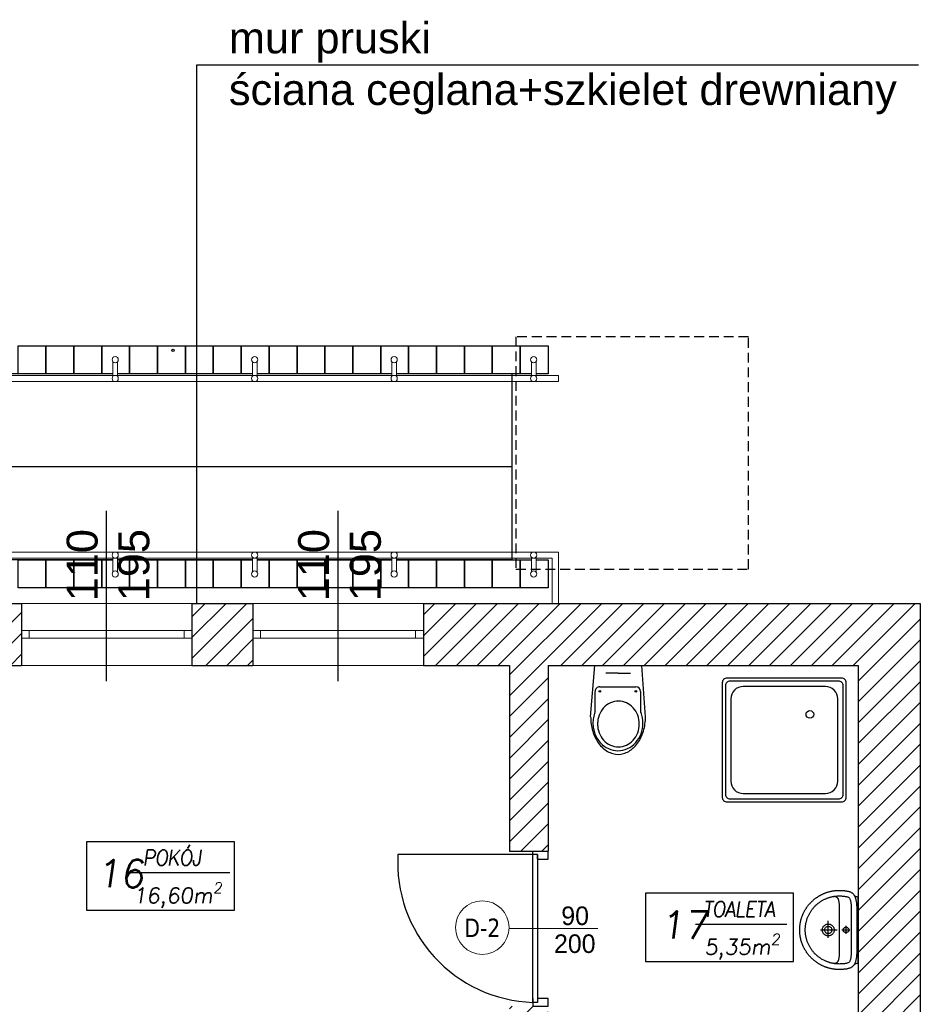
# Model space of a CAD drawing. Header units: millimetres. Extents: x -486876 to 553054, y -140324 to 834178.
# Tile 92 of 155: x -57942 to -52132, y 74524 to 80878. Entities that reach past the tile are written whole.
import ezdxf
from ezdxf.enums import TextEntityAlignment as Align

# ---------------------------------------------------------------- set-up
doc = ezdxf.new("R2010")
doc.units = ezdxf.units.MM
doc.linetypes.add('DASH2', pattern=[0.75, 0.5, -0.25])
doc.linetypes.add('XREF$0$HIDDEN', pattern=[9.525, 6.35, -3.175])
for name, color, linetype, lineweight in [('_XREF', 252, 'DASH2', 13), ('XREF$0$AR-EL-PORĘCZE', 8, 'Continuous', 18), ('XREF$0$okna', 8, 'Continuous', 20), ('XREF$0$ściana nośna', 8, 'Continuous', 30)]:
    doc.layers.add(name, color=color, linetype=linetype, lineweight=lineweight)
for name, color, linetype in [('XREF$0$A-ARM', 8, 'Continuous'), ('XREF$0$ArchiCAD', 8, 'Continuous'), ('XREF$0$DRZWI', 8, 'Continuous'), ('XREF$0$MEBLE', 8, 'Continuous'), ('XREF$0$MEBLE_ŁAZIENKOWE_I_KUCHENNE', 8, 'Continuous'), ('XREF$0$nowe ściany', 8, 'Continuous'), ('XREF$0$OPIS', 8, 'Continuous'), ('XREF$0$OPISY', 8, 'Continuous'), ('XREF$0$WIDOK', 8, 'Continuous'), ('XREF$0$WYMIARY', 9, 'Continuous'), ('XREF$0$WYPEŁNIENIA', 8, 'Continuous')]:
    doc.layers.add(name, color=color, linetype=linetype)
doc.styles.add('XREF$0$APLUS', font='arial.ttf', dxfattribs={"width": 0.6})
doc.styles.add('XREF$0$GENERATED_STYLE_1', font='txt')
doc.styles.add('XREF$0$Standard', font='arial.ttf')
doc.styles.add('XREF$0$Verdana 0.8', font='verdana.ttf', dxfattribs={"width": 0.8})

# ---------------------------------------------------------------- blocks, each defined once
blk = doc.blocks.new('XREF$0$ubi012_r')
for p, q in [((-2.32, 33.16), (0, 0)), ((33.07, 33.16), (30.34, 0)), ((0.86, 16.83), (0.86, 29.35)), ((30.16, 29.17), (30.16, 16.83)), ((27.13, 13.79), (3.9, 13.79)), ((30.34, 0), (0, 0)), ((15.37, 5.06), (7.45, 5.06)), ((15.37, 5.06), (23.29, 5.06))]:
    blk.add_line(p, q)
for centre in [(3.9, 16.83), (27.13, 16.83)]:
    blk.add_circle(centre, 0.506)
for centre, radius, start, end in [((15.37, 44.42), 13.01, 74.61479, 105.38521), ((20.78, 37.1), 22.27, 133.17767, 154.62576), ((16.63, 38.41), 17.03, 126.52593, 148.9267), ((16.19, 42.02), 15.54, 105.94452, 133.25421), ((15.64, 39.74), 15.37, 102.49464, 126.4967), ((15.32, 39.85), 12.81, 102.49464, 126.4967), ((15.46, 40.39), 14.7, 77.63332, 102.36668), ((15.17, 40.39), 12.25, 77.63332, 102.36668), ((15.02, 39.85), 12.81, 53.5033, 77.50536), ((15.28, 39.74), 15.37, 53.5033, 77.50536), ((14.56, 42.02), 15.54, 46.74579, 74.05548), ((14.28, 38.41), 17.03, 31.0733, 53.47407), ((9.97, 37.1), 22.27, 25.37424, 46.82233), ((27.53, 33.76), 29.8, 154.37329, 172.01485), ((18.1, 37.5), 18.76, 148.86698, 169.86451), ((17.37, 37.98), 15.63, 148.86698, 169.86451), ((16.15, 38.74), 14.19, 126.52593, 148.9267), ((14.19, 38.74), 14.19, 31.0733, 53.47407), ((12.97, 37.98), 15.63, 10.13549, 31.13302), ((12.82, 37.5), 18.76, 10.13549, 31.13302), ((3.22, 33.76), 29.8, 7.98515, 25.62671), ((18.81, 37.34), 19.49, 169.76703, 190.23297), ((17.96, 37.85), 16.24, 169.76703, 190.23297), ((12.37, 37.85), 16.24, 0, 10.23297), ((12.1, 37.34), 19.49, 0, 10.23297), ((30.81, 33.16), 33.13, 171.78452, 180.10773), ((15.63, 36.6), 16.22, 189.63639, 202.72046), ((17.37, 37.72), 15.63, 190.13549, 211.13302), ((12.97, 37.72), 15.63, 328.86698, 349.86451), ((12.37, 37.85), 16.24, 349.76703, 0.00002), ((-13.89, 43.27), 46.14, 343.15853, 348.2524), ((12.1, 37.34), 19.49, 349.76703, 0.00002), ((-0.06, 33.16), 33.13, 0, 8.21548), ((-1.67, 29.35), 2.53, 0, 22.72046), ((16.15, 36.96), 14.19, 211.0733, 233.47407), ((15.32, 35.85), 12.81, 233.5033, 257.50536), ((15.02, 35.85), 12.81, 282.49464, 306.4967), ((14.19, 36.96), 14.19, 306.52593, 328.9267), ((32.69, 29.17), 2.53, 163.15853, 180), ((15.17, 35.31), 12.25, 257.63332, 282.36668), ((3.9, 16.83), 3.03, 180, 270), ((27.13, 16.83), 3.03, 270, 0)]:
    blk.add_arc(centre, radius, start, end)
blk = doc.blocks.new('XREF$0$KKP-KOLO2-B02X0201')
at = {"layer": 'XREF$0$A-ARM'}
for points in [[(-21.09, 0), (-21.12, -0.55), (-21.2, -1), (-21.34, -1.39), (-21.54, -1.76), (-21.81, -2.13), (-22.13, -2.54)], [(21.09, 0), (0, 0), (-21.09, 0)], [(22.13, -2.54), (21.81, -2.13), (21.54, -1.76), (21.34, -1.39), (21.2, -1), (21.12, -0.55), (21.09, 0)], [(25.29, -12.17), (25.29, -12.54), (25.28, -12.9), (25.27, -13.27), (25.25, -13.64), (25.22, -14), (25.19, -14.37), (25.16, -14.73), (25.12, -15.09), (25.08, -15.45), (25.03, -15.81), (24.97, -16.16), (24.91, -16.52), (24.85, -16.87), (24.78, -17.22), (24.71, -17.57), (24.63, -17.92), (24.55, -18.26), (24.46, -18.61), (24.37, -18.95), (24.27, -19.29), (24.17, -19.63), (24.06, -19.96), (23.95, -20.3), (23.83, -20.63), (23.71, -20.96), (23.59, -21.29), (23.46, -21.61), (23.33, -21.94), (23.19, -22.26), (23.05, -22.58), (22.9, -22.89), (22.75, -23.21), (22.6, -23.52), (22.44, -23.83), (22.27, -24.14), (22.11, -24.44), (21.94, -24.74), (21.76, -25.04), (21.58, -25.34), (21.4, -25.63), (21.21, -25.92), (21.02, -26.21), (20.83, -26.5), (20.63, -26.78), (20.43, -27.06), (20.22, -27.34), (20.01, -27.62), (19.8, -27.89), (19.58, -28.16), (19.36, -28.42), (19.14, -28.68), (18.91, -28.94), (18.68, -29.2), (18.45, -29.45), (18.21, -29.7), (17.97, -29.95), (17.73, -30.2), (17.48, -30.44), (17.23, -30.67), (16.98, -30.91), (16.72, -31.14), (16.46, -31.36), (16.2, -31.59), (15.93, -31.81), (15.66, -32.02), (15.39, -32.24), (15.12, -32.45), (14.84, -32.65), (14.56, -32.85), (14.28, -33.05), (13.99, -33.25), (13.7, -33.44), (13.41, -33.62), (13.12, -33.81), (12.82, -33.98), (12.52, -34.16), (12.22, -34.33), (11.91, -34.5), (11.61, -34.66), (11.3, -34.82), (10.98, -34.97), (10.67, -35.12), (10.35, -35.27), (10.03, -35.41), (9.71, -35.55), (9.39, -35.68), (9.06, -35.81), (8.74, -35.94), (8.41, -36.06), (8.07, -36.17), (7.74, -36.28), (7.4, -36.39), (7.06, -36.49), (6.72, -36.59), (6.38, -36.68), (6.04, -36.77), (5.69, -36.85), (5.35, -36.93), (5, -37), (4.65, -37.07), (4.29, -37.14), (3.94, -37.2), (3.58, -37.25), (3.23, -37.3), (2.87, -37.34), (2.51, -37.38), (2.14, -37.42), (1.78, -37.45), (1.42, -37.47), (1.05, -37.49), (0.68, -37.5), (0.31, -37.51), (-0.06, -37.51), (-0.06, -37.51), (-0.43, -37.51), (-0.8, -37.5), (-1.16, -37.49), (-1.53, -37.47), (-1.89, -37.45), (-2.26, -37.42), (-2.62, -37.38), (-2.98, -37.34), (-3.34, -37.3), (-3.7, -37.25), (-4.05, -37.2), (-4.41, -37.14), (-4.76, -37.07), (-5.11, -37), (-5.46, -36.93), (-5.81, -36.85), (-6.15, -36.77), (-6.5, -36.68), (-6.84, -36.59), (-7.18, -36.49), (-7.52, -36.39), (-7.85, -36.28), (-8.19, -36.17), (-8.52, -36.06), (-8.85, -35.94), (-9.18, -35.81), (-9.5, -35.68), (-9.83, -35.55), (-10.15, -35.41), (-10.47, -35.27), (-10.78, -35.12), (-11.1, -34.97), (-11.41, -34.82), (-11.72, -34.66), (-12.03, -34.5), (-12.33, -34.33), (-12.63, -34.16), (-12.93, -33.98), (-13.23, -33.81), (-13.52, -33.62), (-13.81, -33.44), (-14.1, -33.25), (-14.39, -33.05), (-14.67, -32.85), (-14.95, -32.65), (-15.23, -32.45), (-15.51, -32.24), (-15.78, -32.02), (-16.05, -31.81), (-16.31, -31.59), (-16.58, -31.36), (-16.84, -31.14), (-17.09, -30.91), (-17.35, -30.67), (-17.6, -30.44), (-17.84, -30.2), (-18.09, -29.95), (-18.33, -29.7), (-18.56, -29.45), (-18.8, -29.2), (-19.03, -28.94), (-19.25, -28.68), (-19.48, -28.42), (-19.7, -28.16), (-19.91, -27.89), (-20.13, -27.62), (-20.34, -27.34), (-20.54, -27.06), (-20.74, -26.78), (-20.94, -26.5), (-21.14, -26.21), (-21.33, -25.92), (-21.51, -25.63), (-21.7, -25.34), (-21.88, -25.04), (-22.05, -24.74), (-22.22, -24.44), (-22.39, -24.14), (-22.55, -23.83), (-22.71, -23.52), (-22.86, -23.21), (-23.01, -22.89), (-23.16, -22.58), (-23.3, -22.26), (-23.44, -21.94), (-23.57, -21.61), (-23.7, -21.29), (-23.83, -20.96), (-23.95, -20.63), (-24.06, -20.3), (-24.17, -19.96), (-24.28, -19.63), (-24.38, -19.29), (-24.48, -18.95), (-24.57, -18.61), (-24.66, -18.26), (-24.74, -17.92), (-24.82, -17.57), (-24.9, -17.22), (-24.96, -16.87), (-25.03, -16.52), (-25.09, -16.16), (-25.14, -15.81), (-25.19, -15.45), (-25.23, -15.09), (-25.27, -14.73), (-25.31, -14.37), (-25.34, -14), (-25.36, -13.64), (-25.38, -13.27), (-25.39, -12.9), (-25.4, -12.54), (-25.4, -12.17), (-25.4, -12.17), (-25.4, -11.8), (-25.38, -11.35), (-25.36, -10.84), (-25.33, -10.31), (-25.3, -9.77), (-25.27, -9.28), (-25.23, -8.85), (-25.19, -8.52), (-25.13, -8.07), (-25.06, -7.64), (-24.99, -7.22), (-24.91, -6.82), (-24.82, -6.44), (-24.73, -6.07), (-24.62, -5.72), (-24.51, -5.38), (-24.38, -5.06), (-24.24, -4.76), (-24.09, -4.47), (-23.93, -4.19), (-23.75, -3.93), (-23.55, -3.68), (-23.34, -3.44), (-23.11, -3.22), (-22.87, -3.01), (-22.6, -2.81), (-22.31, -2.63), (-22, -2.45), (-21.67, -2.29), (-21.32, -2.14), (-20.94, -1.99), (-20.54, -1.86), (-20.11, -1.74), (-19.66, -1.63), (-19.17, -1.53), (-19.17, -1.53), (-18.8, -1.45), (-18.41, -1.38), (-18.01, -1.32), (-17.59, -1.25), (-17.17, -1.2), (-16.73, -1.15), (-16.28, -1.1), (-15.82, -1.06), (-15.35, -1.04), (-14.87, -1.02), (-14.38, -1.01), (-0.06, -1.01), (14.27, -1.01), (14.76, -1.02), (15.23, -1.04), (15.7, -1.06), (16.16, -1.1), (16.61, -1.15), (17.05, -1.2), (17.48, -1.25), (17.9, -1.32), (18.3, -1.38), (18.69, -1.45), (19.06, -1.53), (19.54, -1.63), (20, -1.74), (20.43, -1.86), (20.83, -1.99), (21.21, -2.14), (21.56, -2.29), (21.89, -2.45), (22.2, -2.63), (22.48, -2.81), (22.75, -3.01), (23, -3.22), (23.23, -3.44), (23.44, -3.68), (23.63, -3.93), (23.81, -4.19), (23.98, -4.47), (24.13, -4.76), (24.27, -5.06), (24.39, -5.38), (24.51, -5.72), (24.61, -6.07), (24.71, -6.44), (24.79, -6.82), (24.88, -7.22), (24.95, -7.64), (25.02, -8.07), (25.08, -8.52), (25.12, -8.85), (25.15, -9.28), (25.19, -9.77), (25.22, -10.31), (25.24, -10.84), (25.27, -11.35), (25.28, -11.8), (25.29, -12.17)], [(-0.05, -33.94), (-0.61, -33.93), (-1.16, -33.92), (-1.72, -33.89), (-2.28, -33.85), (-2.7, -33.79), (-3.12, -33.73), (-3.53, -33.66), (-3.94, -33.59), (-4.34, -33.51), (-4.74, -33.42), (-5.14, -33.33), (-5.53, -33.23), (-5.93, -33.13), (-6.33, -33.02), (-6.73, -32.9), (-7.13, -32.77), (-7.53, -32.64), (-7.96, -32.47), (-8.38, -32.29), (-8.79, -32.11), (-9.2, -31.92), (-9.61, -31.73), (-10.02, -31.53), (-10.42, -31.33), (-10.8, -31.11), (-11.16, -30.89), (-11.52, -30.66), (-11.87, -30.43), (-12.22, -30.2), (-12.56, -29.97), (-12.89, -29.72), (-13.22, -29.48), (-13.55, -29.23), (-13.87, -28.97), (-14.19, -28.7), (-14.51, -28.43), (-14.82, -28.15), (-15.14, -27.86), (-15.45, -27.56), (-15.76, -27.24), (-16.06, -26.91), (-16.35, -26.58), (-16.63, -26.25), (-16.91, -25.92), (-17.17, -25.58), (-17.44, -25.24), (-17.7, -24.9), (-17.95, -24.55), (-18.2, -24.19), (-18.45, -23.82), (-18.69, -23.45), (-19.7, -21.59), (-19.87, -21.21), (-20.04, -20.83), (-20.19, -20.44), (-20.34, -20.06), (-20.49, -19.67), (-20.62, -19.28), (-20.75, -18.9), (-20.88, -18.51), (-20.99, -18.12), (-21.1, -17.73), (-21.2, -17.34), (-21.3, -16.94), (-21.38, -16.55), (-21.46, -16.15), (-21.54, -15.75), (-21.6, -15.36), (-21.66, -14.95), (-21.71, -14.55), (-21.75, -14.15), (-21.78, -13.74), (-21.81, -13.33), (-21.83, -12.92), (-21.84, -12.51), (-21.84, -12.09), (-21.84, -11.68), (-21.82, -11.26), (-21.81, -10.84), (-21.78, -10.42), (-21.76, -10), (-21.73, -9.57), (-21.69, -9.16), (-21.64, -8.74), (-21.58, -8.32), (-21.51, -7.91), (-21.43, -7.49), (-21.32, -7.09), (-21.2, -6.68), (-21.06, -6.4), (-20.88, -6.14), (-20.65, -5.9), (-20.38, -5.69), (-20.07, -5.5), (-19.73, -5.34), (-19.37, -5.2), (-18.99, -5.07), (-18.59, -4.96), (-18.17, -4.87), (-17.75, -4.8), (-17.33, -4.73), (-16.9, -4.68), (-16.49, -4.64), (-16.08, -4.61), (-15.69, -4.59), (-15.32, -4.58), (-14.98, -4.57), (-14.66, -4.56), (-14.38, -4.56), (-0.05, -4.56), (14.27, -4.56), (14.55, -4.56), (14.87, -4.57), (15.21, -4.58), (15.58, -4.59), (15.97, -4.61), (16.38, -4.64), (16.8, -4.68), (17.22, -4.73), (17.64, -4.8), (18.07, -4.87), (18.48, -4.96), (18.88, -5.07), (19.26, -5.2), (19.63, -5.34), (19.96, -5.5), (20.27, -5.69), (20.54, -5.9), (20.77, -6.14), (20.96, -6.4), (21.09, -6.68), (21.22, -7.09), (21.32, -7.49), (21.41, -7.91), (21.48, -8.32), (21.54, -8.74), (21.58, -9.16), (21.62, -9.57), (21.65, -10), (21.68, -10.42), (21.7, -10.84), (21.72, -11.26), (21.73, -11.68), (21.74, -12.09), (21.73, -12.51), (21.72, -12.92), (21.7, -13.33), (21.68, -13.74), (21.64, -14.15), (21.6, -14.55), (21.55, -14.95), (21.49, -15.36), (21.43, -15.75), (21.36, -16.15), (21.28, -16.55), (21.19, -16.94), (21.1, -17.34), (20.99, -17.73), (20.89, -18.12), (20.77, -18.51), (20.65, -18.9), (20.52, -19.28), (20.38, -19.67), (20.24, -20.06), (20.09, -20.44), (19.93, -20.83), (19.76, -21.21), (19.59, -21.59), (19.59, -21.59), (18.58, -23.45), (18.34, -23.82), (18.09, -24.19), (17.84, -24.55), (17.59, -24.9), (17.33, -25.24), (17.07, -25.58), (16.8, -25.92), (16.52, -26.25), (16.24, -26.58), (15.95, -26.91), (15.65, -27.24), (15.35, -27.56), (15.03, -27.86), (14.72, -28.15), (14.4, -28.43), (14.08, -28.7), (13.76, -28.97), (13.44, -29.23), (13.11, -29.48), (12.78, -29.72), (12.45, -29.97), (12.11, -30.2), (11.76, -30.43), (11.41, -30.66), (11.06, -30.89), (10.69, -31.11), (10.32, -31.33), (9.91, -31.53), (9.5, -31.73), (9.09, -31.92), (8.68, -32.11), (8.27, -32.29), (7.85, -32.47), (7.43, -32.64), (7.43, -32.64), (7.02, -32.77), (6.62, -32.9), (6.22, -33.02), (5.82, -33.13), (5.43, -33.23), (5.03, -33.33), (4.63, -33.42), (4.23, -33.51), (3.83, -33.59), (3.42, -33.66), (3.01, -33.73), (2.6, -33.79), (2.17, -33.85), (1.61, -33.89), (1.06, -33.92), (0.5, -33.93), (-0.05, -33.94)], [(-0.04, -6.08), (0.43, -6.14), (0.85, -6.32), (1.21, -6.6), (1.49, -6.96), (1.67, -7.38), (1.73, -7.86), (1.67, -8.33), (1.49, -8.75), (1.21, -9.11), (0.85, -9.39), (0.43, -9.57), (-0.04, -9.63), (-0.51, -9.57), (-0.94, -9.39), (-1.3, -9.11), (-1.58, -8.75), (-1.75, -8.33), (-1.82, -7.86), (-1.75, -7.38), (-1.58, -6.96), (-1.3, -6.6), (-0.94, -6.32), (-0.51, -6.14), (-0.04, -6.08)], [(-0.05, -10.45), (-0.05, -5.48)], [(-21.62, -15.21), (-21.58, -14.99), (-21.53, -14.78), (-21.48, -14.58), (-21.41, -14.39), (-21.33, -14.21), (-21.24, -14.04), (-21.14, -13.87), (-21.02, -13.72), (-20.88, -13.57), (-20.72, -13.43), (-20.55, -13.3), (-20.35, -13.18), (-20.14, -13.06), (-19.9, -12.95), (-19.63, -12.85), (-19.34, -12.76), (-19.02, -12.67), (-18.67, -12.6), (-18.29, -12.53), (-17.88, -12.46), (-17.43, -12.4), (-16.96, -12.35), (-16.44, -12.31), (-15.89, -12.27), (-15.3, -12.24), (-14.67, -12.21), (-14, -12.19), (-13.28, -12.18), (-12.52, -12.17), (-11.72, -12.17)], [(-11.72, -12.17), (-0.06, -12.17), (11.6, -12.17)], [(-2.61, -7.95), (2.52, -7.95)], [(11.6, -12.17), (12.41, -12.17), (13.17, -12.18), (13.88, -12.19), (14.55, -12.21), (15.18, -12.24), (15.78, -12.27), (16.33, -12.31), (16.84, -12.35), (17.32, -12.4), (17.77, -12.46), (18.18, -12.53), (18.56, -12.6), (18.9, -12.67), (19.22, -12.76), (19.52, -12.85), (19.78, -12.95), (20.02, -13.06), (20.24, -13.18), (20.44, -13.3), (20.61, -13.43), (20.76, -13.57), (20.9, -13.72), (21.02, -13.87), (21.13, -14.04), (21.22, -14.21), (21.3, -14.39), (21.36, -14.58), (21.42, -14.78), (21.47, -14.99), (21.51, -15.21)], [(-0.06, -15.43), (0.33, -15.45), (0.71, -15.51), (1.07, -15.6), (1.42, -15.73), (1.75, -15.89), (2.06, -16.08), (2.36, -16.3), (2.63, -16.55), (2.87, -16.82), (3.09, -17.11), (3.28, -17.43), (3.44, -17.76), (3.57, -18.11), (3.66, -18.47), (3.72, -18.85), (3.74, -19.24), (3.72, -19.62), (3.66, -20), (3.57, -20.36), (3.44, -20.71), (3.28, -21.05), (3.09, -21.36), (2.87, -21.65), (2.63, -21.92), (2.36, -22.17), (2.06, -22.39), (1.75, -22.58), (1.42, -22.74), (1.07, -22.87), (0.71, -22.96), (0.33, -23.02), (-0.06, -23.04), (-0.45, -23.02), (-0.82, -22.96), (-1.19, -22.87), (-1.54, -22.74), (-1.87, -22.58), (-2.18, -22.39), (-2.48, -22.17), (-2.75, -21.92), (-2.99, -21.65), (-3.21, -21.36), (-3.4, -21.05), (-3.56, -20.71), (-3.69, -20.36), (-3.78, -20), (-3.84, -19.62), (-3.86, -19.24), (-3.84, -18.85), (-3.78, -18.47), (-3.69, -18.11), (-3.56, -17.76), (-3.4, -17.43), (-3.21, -17.11), (-2.99, -16.82), (-2.75, -16.55), (-2.48, -16.3), (-2.18, -16.08), (-1.87, -15.89), (-1.54, -15.73), (-1.19, -15.6), (-0.82, -15.51), (-0.45, -15.45), (-0.06, -15.43)], [(-0.06, -16.9), (0.36, -16.94), (0.75, -17.05), (1.12, -17.22), (1.44, -17.45), (1.72, -17.73), (1.95, -18.06), (2.13, -18.42), (2.23, -18.82), (2.27, -19.24), (2.23, -19.65), (2.13, -20.05), (1.95, -20.41), (1.72, -20.74), (1.44, -21.02), (1.12, -21.25), (0.75, -21.42), (0.36, -21.53), (-0.06, -21.57), (-0.48, -21.53), (-0.87, -21.42), (-1.23, -21.25), (-1.56, -21.02), (-1.84, -20.74), (-2.07, -20.41), (-2.24, -20.05), (-2.35, -19.65), (-2.39, -19.24), (-2.35, -18.82), (-2.24, -18.42), (-2.07, -18.06), (-1.84, -17.73), (-1.56, -17.45), (-1.23, -17.22), (-0.87, -17.05), (-0.48, -16.94), (-0.06, -16.9)], [(-0.06, -24.21), (-0.06, -13.57)], [(4.89, -19.26), (-5.94, -19.26)]]:
    blk.add_lwpolyline(points, dxfattribs=at)
blk = doc.blocks.new('XREF')
at = {"layer": 'XREF$0$WYPEŁNIENIA'}
h = blk.add_hatch(dxfattribs=at)
h.set_pattern_fill('ANSI31', color=256, scale=3)
h.set_pattern_definition([(45, (-52999.899, 13162.694), (-6.7351921, 6.7351921), [])])
h.paths.add_polyline_path([(5376.11, 10651.78), (5336.75, 10651.78), (5336.75, 10611.78), (5376.11, 10611.78)])
h.paths.add_polyline_path([(5806.69, 10651.78), (5486.11, 10651.78), (5486.11, 10611.78), (5541.69, 10611.78), (5541.69, 10491.78), (5566.69, 10491.78), (5566.69, 10611.78), (5766.69, 10611.78), (5766.69, 10481.78), (5766.69, 10471.78), (5766.69, 10346.78), (5739.69, 10346.78), (5739.69, 10336.78), (5766.69, 10336.78), (5766.69, 10322.47), (5806.69, 10322.47)])
h.paths.add_polyline_path([(5566.69, 10391.78), (5556.69, 10391.78), (5541.69, 10391.78), (5541.69, 10295.78), (5566.69, 10295.78), (5566.69, 10336.78), (5739.69, 10336.78), (5739.69, 10346.78), (5566.69, 10346.78)])
h.paths.add_polyline_path([(5566.69, 10295.78), (5541.69, 10295.78), (5541.69, 10195.78), (5566.69, 10195.78)])
h.paths.add_polyline_path([(5558.62, 10157.37), (5572.62, 10157.37), (5572.62, 10143.37), (5558.62, 10143.37)], flags=16)
edge = h.paths.add_edge_path(flags=16)
edge.add_arc((5565.62, 10150.37), 7, 0, 360)
h.paths.add_polyline_path([(5806.69, 10212.47), (5766.69, 10212.47), (5766.69, 10121.78), (5688.72, 10121.78), (5688.72, 10096.78), (5766.69, 10096.78), (5766.69, 10027.67), (5806.69, 10027.67), (5806.69, 10029.35)])
h.paths.add_polyline_path([(5806.69, 9917.67), (5766.69, 9917.67), (5766.69, 9911.78), (5683.24, 9911.78), (5683.24, 9881.78), (5766.69, 9881.78), (5766.69, 9779.12), (5806.69, 9779.12)])
h.paths.add_polyline_path([(5157.25, 9881.78), (5142.25, 9881.78), (5141.56, 9712.78), (5141.56, 9656.78), (5141.56, 9631.78), (5156.56, 9631.78), (5156.56, 9712.78)])
h.paths.add_polyline_path([(5256.56, 9656.78), (5156.56, 9656.78), (5156.56, 9631.78), (5256.56, 9631.78)])
h.paths.add_polyline_path([(5451.56, 9666.86), (5426.56, 9666.86), (5426.56, 9656.78), (5256.56, 9656.78), (5256.56, 9631.78), (5426.56, 9631.78), (5451.56, 9631.78)])
h.paths.add_polyline_path([(5806.69, 9779.12), (5766.69, 9779.12), (5766.69, 9756.28), (5806.69, 9756.28)])
h.paths.add_polyline_path([(5806.69, 9563.42), (5766.69, 9563.42), (5766.69, 9361.43), (5605.18, 9361.43), (5605.18, 9321.43), (5766.69, 9321.43), (5766.69, 9268.64), (5806.69, 9268.64)])
h.paths.add_polyline_path([(5806.69, 9646.28), (5766.69, 9646.28), (5766.69, 9563.42), (5806.69, 9563.42)])
h.paths.add_polyline_path([(5495.18, 9361.43), (5463.86, 9361.43), (5451.56, 9361.43), (5451.56, 9481.78), (5426.56, 9481.78), (5426.56, 9361.43), (5366.74, 9361.43), (5366.74, 9321.43), (5495.18, 9321.43)])
h.paths.add_polyline_path([(5256.74, 9361.43), (4971.58, 9361.43), (4971.58, 9321.43), (5256.74, 9321.43)])
h.paths.add_polyline_path([(4861.58, 9361.43), (4816.56, 9361.43), (4816.56, 9450.58), (4776.56, 9450.58), (4776.56, 9361.43), (4714.92, 9361.43), (4714.92, 9321.43), (4861.58, 9321.43)])
h.paths.add_polyline_path([(4604.92, 9361.43), (4411.55, 9361.43), (4411.55, 9321.43), (4604.92, 9321.43)])
h.paths.add_polyline_path([(4411.55, 9361.43), (4406.56, 9361.43), (4406.56, 9411.43), (4366.56, 9411.43), (4366.56, 9361.43), (4171.56, 9361.43), (4171.56, 9321.43), (4411.55, 9321.43)])
h.paths.add_polyline_path([(4816.56, 9631.78), (5021.56, 9631.78), (5021.56, 9656.78), (4816.56, 9656.78), (4816.56, 9766.19), (4776.56, 9766.19), (4776.56, 9563.42), (4816.56, 9563.42)])
h.paths.add_polyline_path([(4816.56, 9563.42), (4776.56, 9563.42), (4776.56, 9510.58), (4816.56, 9510.58)])
h.paths.add_polyline_path([(5806.69, 9158.64), (5766.69, 9158.64), (5766.69, 9112.7), (5806.69, 9112.7)])
h.paths.add_polyline_path([(4783.69, 9911.78), (4771.69, 9911.78)])
h.paths.add_polyline_path([(4886.69, 10121.78), (4796.69, 10121.78), (4796.69, 10096.78), (4886.69, 10096.78)])
h.paths.add_polyline_path([(5434.52, 10096.78), (5434.52, 10121.78), (5409.69, 10121.78), (5409.81, 10096.78)])
h.paths.add_polyline_path([(5535.02, 10121.78), (5535.02, 10108.85), (5535.02, 10108.85), (5535.02, 10096.78), (5588.72, 10096.78), (5588.72, 10121.78), (5575.42, 10121.78), (5575.42, 10162.36), (5566.69, 10162.36), (5566.69, 10195.78), (5541.69, 10195.78), (5541.69, 10121.78)])
h = blk.add_hatch(dxfattribs=at)
h.set_pattern_fill('ANSI31', color=256, scale=3)
h.set_pattern_definition([(45, (428.967, 8619.944), (-6.735192, 6.735192), [])])
h.paths.add_polyline_path([(5131.69, 10611.78), (5226.75, 10611.78), (5226.75, 10651.78), (5034.68, 10651.78), (5034.68, 10611.78), (5106.69, 10611.78), (5106.69, 10492.03), (5131.69, 10480.17)])
h.paths.add_polyline_path([(5131.69, 10480.17), (5106.69, 10492.03), (5106.69, 10431.78), (4986.69, 10431.78), (4986.69, 10329.91), (4986.69, 10317.78), (4996.69, 10317.78), (4996.69, 10329.91), (4996.69, 10421.78), (5106.69, 10421.78), (5106.69, 10121.78), (4996.69, 10121.78), (4996.69, 10217.78), (4986.69, 10217.78), (4986.69, 10096.78), (5106.69, 10096.78), (5106.69, 10080.78), (5131.69, 10080.78), (5131.69, 10096.78), (5309.81, 10096.78), (5309.81, 10121.78), (5167.64, 10121.78), (5167.64, 10167.09), (5131.69, 10167.09)])
h.paths.add_polyline_path([(5138.63, 10159.36), (5152.63, 10159.36), (5152.63, 10145.36), (5138.63, 10145.36)], flags=16)
h.paths.add_polyline_path([(5138.63, 10138.66), (5152.63, 10138.66), (5152.63, 10124.66), (5138.63, 10124.66)], flags=16)
h.paths.add_polyline_path([(5342.2, 9911.78), (5131.69, 9911.78), (5131.69, 9927.78), (5106.69, 9927.78), (5106.69, 9911.78), (4754.5, 9911.78), (4743.77, 9881.78), (4776.56, 9881.78), (4776.56, 9866.19), (4786.56, 9866.19), (4816.56, 9866.19), (4816.56, 9881.78), (5141.56, 9881.78), (5156.56, 9881.78), (5336.01, 9881.78)])
h.paths.add_polyline_path([(5139.23, 9902.34), (5153.23, 9902.34), (5153.23, 9888.34), (5139.23, 9888.34)], flags=16)
h.paths.add_polyline_path([(5583.24, 9911.78), (5342.2, 9911.78), (5336.01, 9881.78), (5426.56, 9881.78), (5426.56, 9766.86), (5451.56, 9766.86), (5451.56, 9821.78), (5566.69, 9821.78), (5566.69, 9881.78), (5583.24, 9881.78)])
h.paths.add_polyline_path([(5504.63, 9871.77), (5518.63, 9871.77), (5518.63, 9857.77), (5504.63, 9857.77)], flags=16)
h.paths.add_polyline_path([(5518.63, 9864.77, -1), (5504.63, 9864.77, -1)], flags=16)
at = {"layer": 'XREF$0$AR-EL-PORĘCZE', "lineweight": -2}
for p, q in [((5285.76, 10798.24), (5285.76, 10807.73)), ((5288.76, 10798.24), (5288.76, 10807.73)), ((5375.76, 10798.24), (5375.76, 10807.73)), ((5378.76, 10798.24), (5378.76, 10807.73)), ((5465.76, 10798.24), (5465.76, 10807.73)), ((5468.76, 10798.24), (5468.76, 10807.73)), ((5555.76, 10798.24), (5555.76, 10807.73)), ((5558.76, 10798.24), (5558.76, 10807.73)), ((5573.26, 10798.91), (3944.33, 10798.91)), ((5573.26, 10798.91), (5573.26, 10794.91)), ((5573.26, 10794.91), (3941.33, 10794.91)), ((5573.26, 10684.91), (3917.54, 10684.91)), ((5573.26, 10684.91), (5573.26, 10651.78)), ((5569.26, 10680.91), (3921.54, 10680.91)), ((5285.76, 10681.59), (5285.76, 10672.1)), ((5288.76, 10681.59), (5288.76, 10672.1)), ((5375.76, 10681.59), (5375.76, 10672.1)), ((5378.76, 10681.59), (5378.76, 10672.1)), ((5465.76, 10681.59), (5465.76, 10672.1)), ((5468.76, 10681.59), (5468.76, 10672.1)), ((5555.76, 10681.59), (5555.76, 10672.1)), ((5558.76, 10681.59), (5558.76, 10672.1)), ((5569.26, 10680.91), (5569.26, 10651.78))]:
    blk.add_line(p, q, dxfattribs=at)
for centre in [(5287.26, 10809.05), (5377.26, 10809.05), (5467.26, 10809.05), (5557.26, 10809.05), (5287.26, 10796.91), (5377.26, 10796.91), (5467.26, 10796.91), (5557.26, 10796.91), (5287.26, 10682.91), (5377.26, 10682.91), (5467.26, 10682.91), (5557.26, 10682.91), (5287.26, 10670.78), (5377.26, 10670.78), (5467.26, 10670.78), (5557.26, 10670.78)]:
    blk.add_circle(centre, 2, dxfattribs=at)
at = {"layer": 'XREF$0$DRZWI'}
for points in [[(5559.69, 10489.78), (5559.69, 10394.28), (5556.69, 10394.28), (5556.69, 10394.28), (5556.61, 10491.78)], [(5559.69, 10486.78), (5566.69, 10486.78), (5566.69, 10491.78)], [(5559.69, 10486.78), (5559.69, 10489.78), (5469.69, 10489.78), (5469.69, 10489.78)], [(5556.69, 10396.78), (5556.69, 10391.78), (5566.69, 10391.78), (5566.69, 10396.78)], [(5566.69, 10396.78), (5559.78, 10396.78)]]:
    blk.add_lwpolyline(points, dxfattribs=at)
blk.add_arc((5559.64, 10484.34), 90.11, 176.53875, 268.12796, dxfattribs=at)
at = {"layer": 'XREF$0$MEBLE', "ltscale": 1.2}
for points in [[(5758.94, 10526.6), (5758.94, 10600.6, 0.414214), (5755.94, 10603.6), (5681.94, 10603.6, 0.414214), (5678.94, 10600.6), (5678.94, 10526.6, 0.414214), (5681.94, 10523.6), (5755.94, 10523.6, 0.414214)], [(5756.94, 10528.6), (5756.94, 10598.6, 0.414214), (5753.94, 10601.6), (5683.94, 10601.6, 0.414214), (5680.94, 10598.6), (5680.94, 10528.6, 0.414214), (5683.94, 10525.6), (5753.94, 10525.6, 0.414214)], [(5753.44, 10537.1), (5753.44, 10590.1, 0.414214), (5745.44, 10598.1), (5692.44, 10598.1, 0.414214), (5684.44, 10590.1), (5684.44, 10537.1, 0.414214), (5692.44, 10529.1), (5745.44, 10529.1, 0.414214)]]:
    blk.add_lwpolyline(points, format="xyb", close=True, dxfattribs=at)
blk.add_circle((5735.46, 10580.12), 2.5, dxfattribs=at)
at = {"layer": 'XREF$0$nowe ściany'}
for p, q in [((5541.69, 10491.78), (5566.69, 10491.78)), ((5766.69, 10481.78), (5766.69, 10471.78))]:
    blk.add_line(p, q, dxfattribs=at)
at = {"layer": 'XREF$0$okna'}
for p, q in [((5336.75, 10651.78), (5226.75, 10651.78)), ((5486.11, 10651.78), (5376.11, 10651.78)), ((5231.75, 10634.28), (5331.75, 10634.28)), ((5381.11, 10634.28), (5481.11, 10634.28)), ((5231.75, 10629.28), (5331.75, 10629.28)), ((5381.11, 10629.28), (5481.11, 10629.28)), ((5336.75, 10611.78), (5226.75, 10611.78)), ((5486.11, 10611.78), (5376.11, 10611.78))]:
    blk.add_line(p, q, dxfattribs=at)
for points in [[(5231.75, 10629.28), (5226.75, 10629.28), (5226.75, 10634.28), (5231.75, 10634.28)], [(5336.75, 10629.28), (5331.75, 10629.28), (5331.75, 10634.28), (5336.75, 10634.28)], [(5381.11, 10629.28), (5376.11, 10629.28), (5376.11, 10634.28), (5381.11, 10634.28)], [(5486.11, 10629.28), (5481.11, 10629.28), (5481.11, 10634.28), (5486.11, 10634.28)]]:
    blk.add_lwpolyline(points, close=True, dxfattribs=at)
blk.add_lwpolyline([(5598.54, 10442.03), (5541.42, 10442.03)], dxfattribs=at)
blk.add_circle((5524.09, 10442.55), 17.28, dxfattribs=at)
at = {"layer": 'XREF$0$OPIS'}
for p, q in [((5281.75, 10601.63), (5281.75, 10711.52)), ((5431.11, 10601.63), (5431.11, 10711.52)), ((5296.3, 10477.99), (5361.29, 10477.99)), ((5661.65, 10444.81), (5720.53, 10444.81))]:
    blk.add_line(p, q, dxfattribs=at)
for points in [[(5364.27, 10497.91), (5268.75, 10497.91), (5268.75, 10453.75), (5364.27, 10453.75)], [(5724.96, 10464.73), (5629.43, 10464.73), (5629.43, 10420.56), (5724.96, 10420.56)]]:
    blk.add_lwpolyline(points, close=True, dxfattribs=at)
blk.add_circle((5324.59, 10815.19), 0.758, dxfattribs=at)
at = {"layer": 'XREF$0$WIDOK'}
for p, q in [((5285.76, 10799.92), (5198.76, 10799.92)), ((5375.76, 10799.92), (5288.76, 10799.92)), ((5465.76, 10799.92), (5378.76, 10799.92)), ((5543.26, 10799.92), (5468.76, 10799.92)), ((5543.26, 10799.92), (5543.26, 10679.78)), ((5285.76, 10679.78), (5198.76, 10679.78)), ((5375.76, 10679.78), (5288.76, 10679.78)), ((5465.76, 10679.78), (5378.76, 10679.78)), ((5543.26, 10679.78), (5468.76, 10679.78))]:
    blk.add_line(p, q, dxfattribs=at)
at = {"layer": 'XREF$0$WIDOK', "color": 8}
blk.add_line((5543.26, 10739.85), (3946.56, 10739.85), dxfattribs=at)
at = {"layer": 'XREF$0$WIDOK'}
for points in [[(5242.56, 10799.92), (5224.56, 10799.92), (5224.56, 10817.92), (5242.56, 10817.92)], [(5260.56, 10799.92), (5242.56, 10799.92), (5242.56, 10817.92), (5260.56, 10817.92)], [(5278.56, 10799.92), (5260.56, 10799.92), (5260.56, 10817.92), (5278.56, 10817.92)], [(5314.56, 10799.92), (5296.56, 10799.92), (5296.56, 10817.92), (5314.56, 10817.92)], [(5332.56, 10799.92), (5314.56, 10799.92), (5314.56, 10817.92), (5332.56, 10817.92)], [(5350.56, 10799.92), (5332.56, 10799.92), (5332.56, 10817.92), (5350.56, 10817.92)], [(5368.56, 10799.92), (5350.56, 10799.92), (5350.56, 10817.92), (5368.56, 10817.92)], [(5404.56, 10799.92), (5386.56, 10799.92), (5386.56, 10817.92), (5404.56, 10817.92)], [(5422.56, 10799.92), (5404.56, 10799.92), (5404.56, 10817.92), (5422.56, 10817.92)], [(5440.56, 10799.92), (5422.56, 10799.92), (5422.56, 10817.92), (5440.56, 10817.92)], [(5458.56, 10799.92), (5440.56, 10799.92), (5440.56, 10817.92), (5458.56, 10817.92)], [(5494.56, 10799.92), (5476.56, 10799.92), (5476.56, 10817.92), (5494.56, 10817.92)], [(5512.56, 10799.92), (5494.56, 10799.92), (5494.56, 10817.92), (5512.56, 10817.92)], [(5530.56, 10799.92), (5512.56, 10799.92), (5512.56, 10817.92), (5530.56, 10817.92)], [(5548.56, 10799.92), (5530.56, 10799.92), (5530.56, 10817.92), (5548.56, 10817.92)], [(5242.56, 10661.78), (5224.56, 10661.78), (5224.56, 10679.78), (5242.56, 10679.78)], [(5260.56, 10661.78), (5242.56, 10661.78), (5242.56, 10679.78), (5260.56, 10679.78)], [(5278.56, 10661.78), (5260.56, 10661.78), (5260.56, 10679.78), (5278.56, 10679.78)], [(5314.56, 10661.78), (5296.56, 10661.78), (5296.56, 10679.78), (5314.56, 10679.78)], [(5332.56, 10661.78), (5314.56, 10661.78), (5314.56, 10679.78), (5332.56, 10679.78)], [(5350.56, 10661.78), (5332.56, 10661.78), (5332.56, 10679.78), (5350.56, 10679.78)], [(5368.56, 10661.78), (5350.56, 10661.78), (5350.56, 10679.78), (5368.56, 10679.78)], [(5404.56, 10661.78), (5386.56, 10661.78), (5386.56, 10679.78), (5404.56, 10679.78)], [(5422.56, 10661.78), (5404.56, 10661.78), (5404.56, 10679.78), (5422.56, 10679.78)], [(5440.56, 10661.78), (5422.56, 10661.78), (5422.56, 10679.78), (5440.56, 10679.78)], [(5458.56, 10661.78), (5440.56, 10661.78), (5440.56, 10679.78), (5458.56, 10679.78)], [(5494.56, 10661.78), (5476.56, 10661.78), (5476.56, 10679.78), (5494.56, 10679.78)], [(5512.56, 10661.78), (5494.56, 10661.78), (5494.56, 10679.78), (5512.56, 10679.78)], [(5530.56, 10661.78), (5512.56, 10661.78), (5512.56, 10679.78), (5530.56, 10679.78)], [(5548.56, 10661.78), (5530.56, 10661.78), (5530.56, 10679.78), (5548.56, 10679.78)]]:
    blk.add_lwpolyline(points, close=True, dxfattribs=at)
for points in [[(5285.76, 10799.92), (5278.56, 10799.92), (5278.56, 10817.92), (5296.56, 10817.92), (5296.56, 10799.92), (5288.76, 10799.92)], [(5375.76, 10799.92), (5368.56, 10799.92), (5368.56, 10817.92), (5386.56, 10817.92), (5386.56, 10799.92), (5378.76, 10799.92)], [(5465.76, 10799.92), (5458.56, 10799.92), (5458.56, 10817.92), (5476.56, 10817.92), (5476.56, 10799.92), (5468.76, 10799.92)], [(5555.76, 10799.92), (5548.56, 10799.92), (5548.56, 10817.92), (5566.56, 10817.92), (5566.56, 10799.92), (5558.76, 10799.92)], [(5288.76, 10679.78), (5296.56, 10679.78), (5296.56, 10661.78), (5278.56, 10661.78), (5278.56, 10679.78), (5285.76, 10679.78)], [(5378.76, 10679.78), (5386.56, 10679.78), (5386.56, 10661.78), (5368.56, 10661.78), (5368.56, 10679.78), (5375.76, 10679.78)], [(5468.76, 10679.78), (5476.56, 10679.78), (5476.56, 10661.78), (5458.56, 10661.78), (5458.56, 10679.78), (5465.76, 10679.78)], [(5558.76, 10679.78), (5566.56, 10679.78), (5566.56, 10661.78), (5548.56, 10661.78), (5548.56, 10679.78), (5555.76, 10679.78)]]:
    blk.add_lwpolyline(points, dxfattribs=at)
at = {"layer": 'XREF$0$WYMIARY'}
for p, q in [((5805.6, 10999.19), (5339.66, 10999.19)), ((5339.66, 10999.19), (5339.66, 10651.78))]:
    blk.add_line(p, q, dxfattribs=at)
at = {"layer": 'XREF$0$WYMIARY', "linetype": 'XREF$0$HIDDEN'}
blk.add_lwpolyline([(5545.79, 10673.87), (5695.79, 10673.87), (5695.79, 10823.87), (5545.79, 10823.87)], close=True, dxfattribs=at)
at = {"layer": 'XREF$0$ściana nośna'}
for p, q in [((5034.68, 10651.78), (5226.75, 10651.78)), ((5226.75, 10651.78), (5226.75, 10611.78)), ((5336.75, 10651.78), (5376.11, 10651.78)), ((5336.75, 10651.78), (5336.75, 10611.78)), ((5376.11, 10651.78), (5376.11, 10611.78)), ((5486.11, 10651.78), (5806.69, 10651.78)), ((5486.11, 10651.78), (5486.11, 10611.78)), ((5806.69, 10651.78), (5806.69, 10322.47)), ((5131.69, 10611.78), (5226.75, 10611.78)), ((5336.75, 10611.78), (5376.11, 10611.78)), ((5486.11, 10611.78), (5541.69, 10611.78)), ((5541.69, 10611.78), (5541.69, 10491.78)), ((5566.69, 10611.78), (5766.69, 10611.78)), ((5566.69, 10611.78), (5566.69, 10491.78)), ((5766.69, 10611.78), (5766.69, 10481.78)), ((5766.69, 10471.78), (5766.69, 10346.78))]:
    blk.add_line(p, q, dxfattribs=at)
at = {"layer": 'XREF$0$A-ARM', "xscale": 1.007999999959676, "yscale": 1.007999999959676, "zscale": 1.007999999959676, "rotation": 270}
blk.add_blockref('XREF$0$KKP-KOLO2-B02X0201', (5766.69, 10440.95), dxfattribs=at)
at = {"layer": 'XREF$0$MEBLE_ŁAZIENKOWE_I_KUCHENNE', "ltscale": 1.2, "rotation": 180}
blk.add_blockref('XREF$0$ubi012_r', (5627.09, 10611.78), dxfattribs=at)
at = {"style": 'XREF$0$APLUS'}
blk.add_attdef('165', text='', height=12.94, rotation=90, dxfattribs=at).set_placement((5850.28, 4086.91), align=Align.TOP_CENTER)
blk.add_attdef('70', text='', height=12.94, rotation=90, dxfattribs=at).set_placement((5846.74, 4087.03), align=Align.BOTTOM_CENTER)
at = {"layer": 'XREF$0$ArchiCAD', "style": 'XREF$0$GENERATED_STYLE_1'}
for s, p in [('90', (5575.08, 10440.56)), ('200', (5570.39, 10422.55))]:
    blk.add_text(s, height=12, rotation=0, dxfattribs=at).set_placement(p, align=Align.BOTTOM_LEFT)
at = {"layer": 'XREF$0$DRZWI', "style": 'XREF$0$APLUS'}
for tag, height, p in [('90', 10.59, (3968.05, 17970.78)), ('90', 10.59, (4273.69, 17907.63)), ('90', 10.59, (4647.11, 17907.63)), ('90', 10.59, (4995.74, 17907.63)), ('90', 10.59, (5345.01, 17907.63)), ('90', 8.24, (3625.86, 17450.53)), ('90', 8.24, (4282.58, 17436.64)), ('90', 8.24, (4577.82, 17436.64)), ('90', 8.24, (5003.12, 17436.64)), ('90', 8.24, (5300.95, 17436.64)), ('90', 8.24, (5625.63, 17350.96)), ('110', 12.94, (3772.73, 10725.01)), ('100', 12.94, (3763.85, 10003.38)), ('90', 10.59, (3383.41, 9921.97)), ('83', 10.59, (4118.73, 4184.03))]:
    blk.add_attdef(tag, text='', height=height, dxfattribs=at).set_placement(p, align=Align.BOTTOM_CENTER)
for tag, height, p in [('200', 10.59, (3967.95, 17967.89)), ('200', 10.59, (4273.59, 17904.74)), ('200', 10.59, (4647.01, 17904.74)), ('200', 10.59, (4995.64, 17904.74)), ('200', 10.59, (5344.91, 17904.74)), ('200', 8.24, (3625.86, 17448.28)), ('200', 8.24, (4282.58, 17434.39)), ('200', 8.24, (4577.82, 17434.39)), ('200', 8.24, (5003.12, 17434.39)), ('200', 8.24, (5300.95, 17434.39)), ('200', 8.24, (5625.63, 17348.71)), ('210', 12.94, (3772.6, 10721.48)), ('200', 12.94, (3763.85, 9999.84)), ('200', 10.59, (3383.31, 9919.08)), ('178', 10.59, (4118.62, 4181.14))]:
    blk.add_attdef(tag, text='', height=height, dxfattribs=at).set_placement(p, align=Align.TOP_CENTER)
for tag, height, p in [('96', 10.59, (4202.03, 17787.41)), ('100', 10.59, (5719.75, 17787.41)), ('100', 12.94, (4040.53, 17776.32)), ('100', 12.94, (4599.33, 17776.96)), ('100', 12.94, (4947.96, 17776.96)), ('100', 12.94, (5297.45, 17776.96)), ('100', 12.94, (3575.63, 17557.16)), ('100', 12.94, (3932.34, 17557.16)), ('100', 12.94, (4215.59, 17557.16)), ('100', 12.94, (4630.17, 17557.16)), ('100', 12.94, (4954.89, 17557.16)), ('100', 12.94, (5353.3, 17557.16)), ('100', 12.94, (5612.36, 17557.16)), ('90', 11.76, (4712.89, 10187.26)), ('90', 11.76, (4933.75, 10129.07)), ('90', 11.76, (5359.81, 10117.21)), ('120', 13.53, (3472.06, 9987.9)), ('90', 11.76, (4206.17, 4035.84))]:
    blk.add_attdef(tag, text='', height=height, rotation=90, dxfattribs=at).set_placement(p, align=Align.BOTTOM_CENTER)
for tag, height, p in [('205', 10.59, (4204.92, 17787.31)), ('210', 10.59, (5722.65, 17787.31)), ('210', 12.94, (4044.07, 17776.19)), ('210', 12.94, (4602.86, 17776.83)), ('210', 12.94, (4951.5, 17776.83)), ('210', 12.94, (5300.98, 17776.83)), ('210', 12.94, (3579.16, 17557.04)), ('210', 12.94, (3935.88, 17557.04)), ('210', 12.94, (4219.13, 17557.04)), ('210', 12.94, (4633.7, 17557.04)), ('210', 12.94, (4958.43, 17557.04)), ('210', 12.94, (5356.84, 17557.04)), ('210', 12.94, (5615.9, 17557.04)), ('200', 11.76, (4716.1, 10187.15)), ('200', 11.76, (4936.97, 10128.95)), ('200', 11.76, (5363.02, 10117.1)), ('210', 13.53, (3475.75, 9987.9)), ('170', 11.76, (4209.38, 4035.73))]:
    blk.add_attdef(tag, text='', height=height, rotation=90, dxfattribs=at).set_placement(p, align=Align.TOP_CENTER)
at = {"layer": 'XREF$0$OPIS', "attachment_point": 1, "style": 'XREF$0$Standard'}
for s, width, gutter_width, insert, char_height in [('mur pruski\\Pściana ceglana+szkielet drewniany', 442.9285, 12.5, (5360.61, 11026.76), 20), ('\\A1;{\\Fromans|c238;\\Q8;\\W0.9;\\T0.95;POKÓJ}', 79.0239, 1, (5305.09, 10492.62), 10), ('\\A1;{\\Fromans|c238;\\Q8;16}', 79.0239, 1, (5275.07, 10486.37), 18), ('\\A1;{\\Fromans|c238;\\Q8;16,60m\\H0.7x;\\S2^ ;}', 79.0239, 1, (5298.9, 10471.68), 10), ('\\A1;{\\Fromans|c238;\\Q8;\\W0.9;\\T0.95;TOALETA}', 79.0239, 1, (5666.52, 10459.44), 10), ('\\A1;{\\Fromans|c238;\\Q8;17}', 79.0239, 1, (5638.69, 10453.19), 18), ('\\A1;{\\Fromans|c238;\\Q8;5,35m\\H0.7x;\\S2^ ;}', 79.0239, 1, (5667.44, 10438.49), 10)]:
    blk.add_mtext_dynamic_manual_height_columns(s, width=width, gutter_width=gutter_width, heights=[0], dxfattribs=dict(at, insert=insert, char_height=char_height))
at = {"layer": 'XREF$0$OPIS', "char_height": 20, "attachment_point": 1, "rotation": 90, "style": 'XREF$0$Standard'}
for insert in [(5255.93, 10659.1), (5405.29, 10659.1)]:
    blk.add_mtext_dynamic_manual_height_columns('\\pxqc;110\\P195', width=34.6776, gutter_width=12.5, heights=[0], dxfattribs=dict(at, insert=insert))
at = {"layer": 'XREF$0$OPISY', "style": 'XREF$0$Verdana 0.8', "width": 0.8}
blk.add_text('D-2', height=12, rotation=360, dxfattribs=at).set_placement((5524.09, 10442.38), align=Align.MIDDLE_CENTER)

msp = doc.modelspace()

# ---------------------------------------------------------------- block references
at = {"layer": '_XREF', "xscale": 10, "yscale": 10, "zscale": 10}
msp.add_blockref('XREF', (-110198.46986, -29406.42919), dxfattribs=at)

doc.saveas('drawing.dxf')
